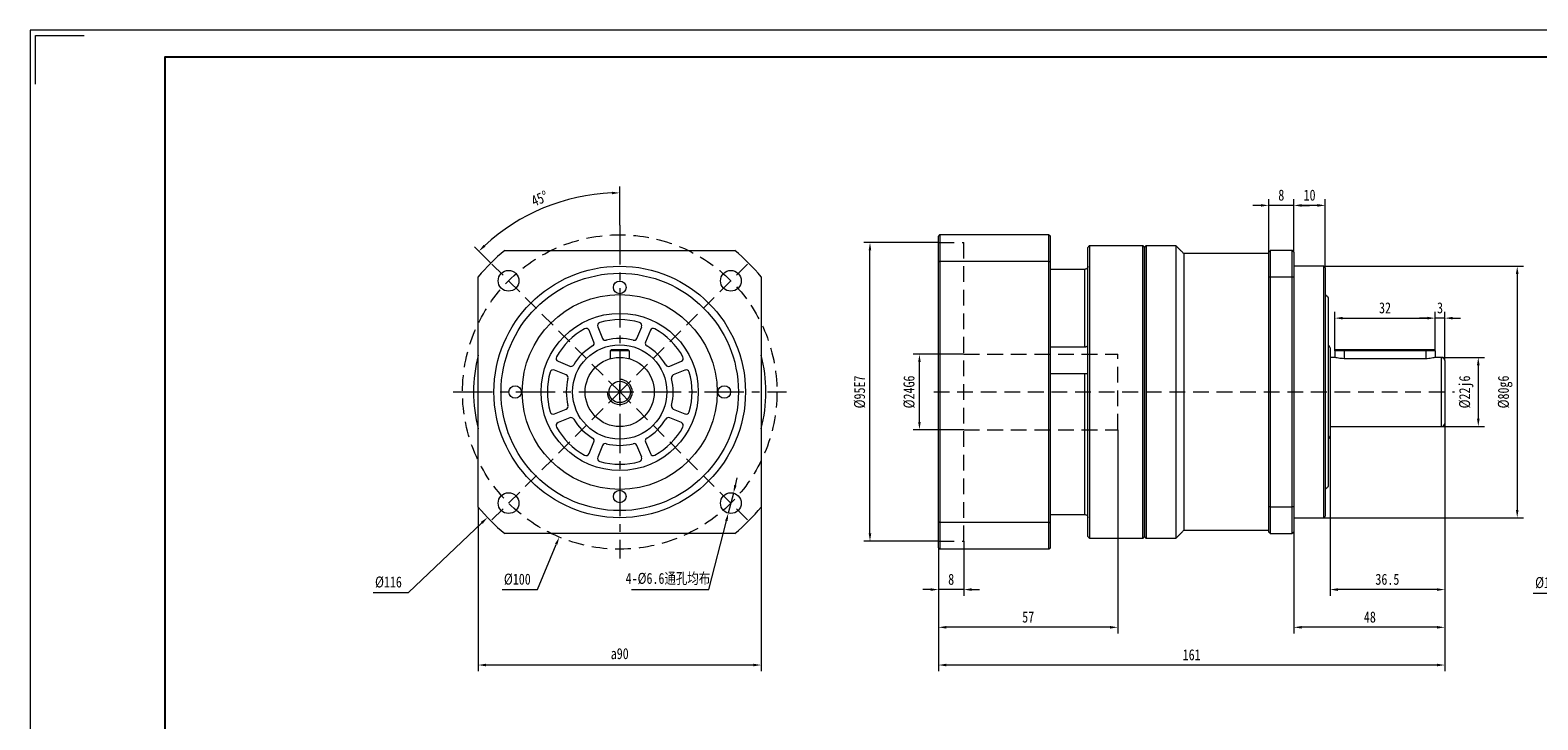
# Model space of a CAD drawing. Header units: millimetres. Extents: x -94 to 625, y -108 to 400.
# Tile 3 of 4: x -94 to 385, y 181 to 400. Entities that reach past the tile are written whole.
import ezdxf

# ---------------------------------------------------------------- set-up
doc = ezdxf.new("R2010")
doc.units = ezdxf.units.MM
doc.header["$LTSCALE"] = 10
doc.linetypes.add('CENTER', pattern=[2, 1.25, -0.25, 0.25, -0.25])
doc.linetypes.add('DASHED', pattern=[0.75, 0.5, -0.25])
doc.layers.get('0').update_dxf_attribs({"lineweight": 18})
doc.layers.add('3中心线层', color=1, linetype='CENTER', lineweight=18)
doc.layers.add('图框_外框线', color=7, linetype='Continuous', lineweight=18)
doc.styles.add('TH_GBDIM', font='txt', dxfattribs={"width": 0.8})
doc.dimstyles.new('TH_GBDIM', dxfattribs={"dimtxt": 3.5, "dimasz": 2.5, "dimexe": 2, "dimexo": 0, "dimgap": 1.5, "dimtad": 1, "dimdec": 1, "dimdsep": 46, "dimtxsty": 'TH_GBDIM', "dimcen": 2.5, "dimdle": 5, "dimclrd": 4, "dimclre": 4, "dimclrt": 3, "dimadec": 0, "dimazin": 0, "dimtfac": 0.714286, "dimtdec": 1, "dimtmove": 0, "dimatfit": 3, "dimfxl": 0, "dimtolj": 1, "dimarcsym": 0})

# ---------------------------------------------------------------- blocks, each defined once
blk = doc.blocks.new('*X7')
for points in [[(50.93, 198.96), (50.93, 198.12), (48.43, 198.54)], [(135.93, 198.96), (135.93, 198.12), (138.43, 198.54)]]:
    blk.add_hatch(color=4).paths.add_polyline_path(points, flags=0)
at = {"color": 4}
for p, q in [((48.43, 248.79), (48.43, 196.54)), ((138.43, 248.79), (138.43, 196.54)), ((135.93, 198.54), (50.93, 198.54))]:
    blk.add_line(p, q, dxfattribs=at)
at = {"color": 3, "insert": (93.43, 202.14), "char_height": 3.5, "width": 11.2, "attachment_point": 5, "style": 'TH_GBDIM'}
blk.add_mtext('a90', dxfattribs=at)
blk = doc.blocks.new('*X8')
for points in [[(129.81, 255.76), (130.61, 255.55), (129.59, 253.23)], [(126.95, 244.51), (127.76, 244.31), (127.97, 246.83)]]:
    blk.add_hatch(color=4).paths.add_polyline_path(points, flags=0)
at = {"color": 4}
for p, q in [((130.21, 255.65), (130.83, 258.08)), ((129.59, 253.23), (127.97, 246.83)), ((121.8, 222.54), (127.36, 244.41)), ((97.22, 222.54), (121.8, 222.54))]:
    blk.add_line(p, q, dxfattribs=at)
at = {"color": 3, "insert": (108.76, 225.91), "char_height": 3.5, "width": 55.0667, "attachment_point": 5, "style": 'TH_GBDIM'}
blk.add_mtext('4-%%C6.6通孔均布', dxfattribs=at)
blk = doc.blocks.new('*X9')
blk.add_hatch(color=4).paths.add_polyline_path([(72.84, 237.09), (73.61, 236.77), (74.19, 239.24)], flags=0)
at = {"color": 4}
for p, q in [((93.43, 282.89), (93.43, 287.89)), ((90.93, 285.39), (95.93, 285.39)), ((67.23, 222.54), (73.23, 236.93)), ((56, 222.54), (67.23, 222.54))]:
    blk.add_line(p, q, dxfattribs=at)
at = {"color": 3, "insert": (60.86, 225.79), "char_height": 3.5, "width": 15.3689, "attachment_point": 5, "style": 'TH_GBDIM'}
blk.add_mtext('%%C100', dxfattribs=at)
blk = doc.blocks.new('*X10')
for points in [[(366.1, 293.89), (366.93, 293.89), (366.52, 296.39)], [(366.1, 276.89), (366.93, 276.89), (366.52, 274.39)]]:
    blk.add_hatch(color=4).paths.add_polyline_path(points, flags=0)
at = {"color": 4}
for p, q in [((354.85, 296.39), (368.52, 296.39)), ((366.52, 293.89), (366.52, 276.89)), ((354.85, 274.39), (368.52, 274.39))]:
    blk.add_line(p, q, dxfattribs=at)
at = {"color": 3, "insert": (362.68, 285.39), "char_height": 3.5, "width": 19.32, "attachment_point": 5, "rotation": 90, "style": 'TH_GBDIM'}
blk.add_mtext('%%C22j6', dxfattribs=at)
blk = doc.blocks.new('*X11')
for points in [[(378.48, 322.89), (379.32, 322.89), (378.9, 325.39)], [(378.48, 247.89), (379.32, 247.89), (378.9, 245.39)]]:
    blk.add_hatch(color=4).paths.add_polyline_path(points, flags=0)
at = {"color": 4}
for p, q in [((317.35, 325.39), (380.9, 325.39)), ((378.9, 322.89), (378.9, 247.89)), ((317.35, 245.39), (380.9, 245.39))]:
    blk.add_line(p, q, dxfattribs=at)
at = {"color": 3, "insert": (375.07, 285.39), "char_height": 3.5, "width": 19.32, "attachment_point": 5, "rotation": 90, "style": 'TH_GBDIM'}
blk.add_mtext('%%C80g6', dxfattribs=at)
blk = doc.blocks.new('*X12')
for points in [[(321.85, 222.96), (321.85, 222.12), (319.35, 222.54)], [(353.35, 222.96), (353.35, 222.12), (355.85, 222.54)]]:
    blk.add_hatch(color=4).paths.add_polyline_path(points, flags=0)
at = {"color": 4}
for p, q in [((355.85, 275.39), (355.85, 220.54)), ((319.35, 271.39), (319.35, 220.54)), ((353.35, 222.54), (321.85, 222.54))]:
    blk.add_line(p, q, dxfattribs=at)
at = {"color": 3, "insert": (337.6, 225.79), "char_height": 3.5, "width": 14.9644, "attachment_point": 5, "style": 'TH_GBDIM'}
blk.add_mtext('36.5', dxfattribs=at)
blk = doc.blocks.new('*X13')
for points in [[(310.35, 210.96), (310.35, 210.12), (307.85, 210.54)], [(353.35, 210.96), (353.35, 210.12), (355.85, 210.54)]]:
    blk.add_hatch(color=4).paths.add_polyline_path(points, flags=0)
at = {"color": 4}
for p, q in [((355.85, 275.39), (355.85, 208.54)), ((307.85, 240.89), (307.85, 208.54)), ((353.35, 210.54), (310.35, 210.54))]:
    blk.add_line(p, q, dxfattribs=at)
at = {"color": 3, "insert": (332.03, 213.79), "char_height": 3.5, "width": 7.2178, "attachment_point": 5, "style": 'TH_GBDIM'}
blk.add_mtext('48', dxfattribs=at)
blk = doc.blocks.new('*X14')
for points in [[(350.35, 309.29), (350.35, 308.46), (352.85, 308.87)], [(358.35, 309.29), (358.35, 308.46), (355.85, 308.87)]]:
    blk.add_hatch(color=4).paths.add_polyline_path(points, flags=0)
at = {"color": 4}
for p, q in [((350.35, 308.87), (347.85, 308.87)), ((352.85, 298.49), (352.85, 310.87)), ((355.85, 308.87), (352.85, 308.87)), ((355.85, 295.39), (355.85, 310.87)), ((358.35, 308.87), (360.85, 308.87))]:
    blk.add_line(p, q, dxfattribs=at)
at = {"color": 3, "insert": (354.35, 312.12), "char_height": 3.5, "width": 3.0178, "attachment_point": 5, "style": 'TH_GBDIM'}
blk.add_mtext('3', dxfattribs=at)
blk = doc.blocks.new('*X15')
for points in [[(323.35, 309.29), (323.35, 308.46), (320.85, 308.87)], [(350.35, 309.29), (350.35, 308.46), (352.85, 308.87)]]:
    blk.add_hatch(color=4).paths.add_polyline_path(points, flags=0)
at = {"color": 4}
for p, q in [((320.85, 298.49), (320.85, 310.87)), ((323.35, 308.87), (350.35, 308.87)), ((352.85, 298.49), (352.85, 310.87))]:
    blk.add_line(p, q, dxfattribs=at)
at = {"color": 3, "insert": (336.85, 312.12), "char_height": 3.5, "width": 7, "attachment_point": 5, "style": 'TH_GBDIM'}
blk.add_mtext('32', dxfattribs=at)
blk = doc.blocks.new('*X16')
for points in [[(310.35, 345.15), (310.35, 344.31), (307.85, 344.73)], [(315.35, 345.15), (315.35, 344.31), (317.85, 344.73)]]:
    blk.add_hatch(color=4).paths.add_polyline_path(points, flags=0)
at = {"color": 4}
for p, q in [((307.85, 329.89), (307.85, 346.73)), ((317.85, 324.89), (317.85, 346.73)), ((315.35, 344.73), (310.35, 344.73))]:
    blk.add_line(p, q, dxfattribs=at)
at = {"color": 3, "insert": (312.85, 347.98), "char_height": 3.5, "width": 6.6578, "attachment_point": 5, "style": 'TH_GBDIM'}
blk.add_mtext('10', dxfattribs=at)
blk = doc.blocks.new('*X17')
for points in [[(297.35, 345.15), (297.35, 344.31), (299.85, 344.73)], [(310.35, 345.15), (310.35, 344.31), (307.85, 344.73)]]:
    blk.add_hatch(color=4).paths.add_polyline_path(points, flags=0)
at = {"color": 4}
for p, q in [((299.85, 329.89), (299.85, 346.73)), ((307.85, 329.89), (307.85, 346.73)), ((297.35, 344.73), (294.85, 344.73)), ((307.85, 344.73), (299.85, 344.73)), ((310.35, 344.73), (312.85, 344.73))]:
    blk.add_line(p, q, dxfattribs=at)
at = {"color": 3, "insert": (303.85, 347.98), "char_height": 3.5, "width": 3.1733, "attachment_point": 5, "style": 'TH_GBDIM'}
blk.add_mtext('8', dxfattribs=at)
blk = doc.blocks.new('*X18')
for points in [[(197.35, 198.96), (197.35, 198.12), (194.85, 198.54)], [(353.35, 198.96), (353.35, 198.12), (355.85, 198.54)]]:
    blk.add_hatch(color=4).paths.add_polyline_path(points, flags=0)
at = {"color": 4}
for p, q in [((355.85, 275.39), (355.85, 196.54)), ((194.85, 235.79), (194.85, 196.54)), ((353.35, 198.54), (197.35, 198.54))]:
    blk.add_line(p, q, dxfattribs=at)
at = {"color": 3, "insert": (275.35, 201.79), "char_height": 3.5, "width": 10.2356, "attachment_point": 5, "style": 'TH_GBDIM'}
blk.add_mtext('161', dxfattribs=at)
blk = doc.blocks.new('*X19')
for points in [[(172.61, 330.39), (173.44, 330.39), (173.03, 332.89)], [(172.61, 240.39), (173.44, 240.39), (173.03, 237.89)]]:
    blk.add_hatch(color=4).paths.add_polyline_path(points, flags=0)
at = {"color": 4}
for p, q in [((194.85, 332.89), (171.03, 332.89)), ((173.03, 240.39), (173.03, 330.39)), ((194.85, 237.89), (171.03, 237.89))]:
    blk.add_line(p, q, dxfattribs=at)
at = {"color": 3, "insert": (169.78, 285.39), "char_height": 3.5, "width": 19.2889, "attachment_point": 5, "rotation": 90, "style": 'TH_GBDIM'}
blk.add_mtext('%%C95E7', dxfattribs=at)
blk = doc.blocks.new('*X20')
for points in [[(188.35, 294.89), (189.18, 294.89), (188.76, 297.39)], [(188.35, 275.89), (189.18, 275.89), (188.76, 273.39)]]:
    blk.add_hatch(color=4).paths.add_polyline_path(points, flags=0)
at = {"color": 4}
for p, q in [((202.85, 297.39), (186.76, 297.39)), ((188.76, 275.89), (188.76, 294.89)), ((202.85, 273.39), (186.76, 273.39))]:
    blk.add_line(p, q, dxfattribs=at)
at = {"color": 3, "insert": (185.51, 285.39), "char_height": 3.5, "width": 19.32, "attachment_point": 5, "rotation": 90, "style": 'TH_GBDIM'}
blk.add_mtext('%%C24G6', dxfattribs=at)
blk = doc.blocks.new('*X21')
for points in [[(192.35, 222.96), (192.35, 222.12), (194.85, 222.54)], [(205.35, 222.96), (205.35, 222.12), (202.85, 222.54)]]:
    blk.add_hatch(color=4).paths.add_polyline_path(points, flags=0)
at = {"color": 4}
for p, q in [((194.85, 235.79), (194.85, 220.54)), ((202.85, 237.89), (202.85, 220.54)), ((192.35, 222.54), (189.85, 222.54)), ((202.85, 222.54), (194.85, 222.54)), ((205.35, 222.54), (207.85, 222.54))]:
    blk.add_line(p, q, dxfattribs=at)
at = {"color": 3, "insert": (198.85, 225.79), "char_height": 3.5, "width": 3.1733, "attachment_point": 5, "style": 'TH_GBDIM'}
blk.add_mtext('8', dxfattribs=at)
blk = doc.blocks.new('*X22')
for points in [[(197.35, 210.96), (197.35, 210.12), (194.85, 210.54)], [(249.35, 210.96), (249.35, 210.12), (251.85, 210.54)]]:
    blk.add_hatch(color=4).paths.add_polyline_path(points, flags=0)
at = {"color": 4}
for p, q in [((251.85, 273.39), (251.85, 208.54)), ((194.85, 235.79), (194.85, 208.54)), ((249.35, 210.54), (197.35, 210.54))]:
    blk.add_line(p, q, dxfattribs=at)
at = {"color": 3, "insert": (223.35, 213.79), "char_height": 3.5, "width": 7.0311, "attachment_point": 5, "style": 'TH_GBDIM'}
blk.add_mtext('57', dxfattribs=at)
blk = doc.blocks.new('*X29')
for points in [[(90.92, 349.09), (90.94, 348.26), (93.43, 348.72)], [(50.73, 331.6), (50.16, 332.2), (48.64, 330.17)]]:
    blk.add_hatch(color=4).paths.add_polyline_path(points, flags=0)
at = {"color": 4}
for p, q in [((93.43, 338.39), (93.43, 350.72)), ((52.42, 326.4), (47.23, 331.59))]:
    blk.add_line(p, q, dxfattribs=at)
blk.add_arc((93.43, 285.39), 63.34, 92.2617, 132.7383, dxfattribs=at)
at = {"color": 3, "insert": (67.95, 346.9), "char_height": 3.5, "width": 12.5704, "attachment_point": 5, "rotation": 22.5, "style": 'TH_GBDIM'}
blk.add_mtext('45%%D', dxfattribs=at)
blk = doc.blocks.new('*X33')
blk.add_hatch(color=4).paths.add_polyline_path([(49.25, 244.05), (49.83, 243.44), (51.35, 245.46)], flags=0)
at = {"color": 4}
for p, q in [((93.43, 282.89), (93.43, 287.89)), ((90.93, 285.39), (95.93, 285.39)), ((26.24, 221.63), (49.54, 243.74)), ((15.01, 221.63), (26.24, 221.63))]:
    blk.add_line(p, q, dxfattribs=at)
at = {"color": 3, "insert": (19.87, 224.88), "char_height": 3.5, "width": 15.3378, "attachment_point": 5, "style": 'TH_GBDIM'}
blk.add_mtext('%%C116', dxfattribs=at)
blk = doc.blocks.new('*X34')
blk.add_hatch(color=4).paths.add_polyline_path([(412.58, 238.79), (413.16, 238.19), (414.67, 240.23)], flags=0)
at = {"color": 4}
for p, q in [((461.42, 282.89), (461.42, 287.89)), ((458.92, 285.39), (463.92, 285.39)), ((395.23, 221.45), (412.87, 238.49)), ((384, 221.45), (395.23, 221.45))]:
    blk.add_line(p, q, dxfattribs=at)
at = {"color": 3, "insert": (388.87, 224.7), "char_height": 3.5, "width": 15.3689, "attachment_point": 5, "style": 'TH_GBDIM'}
blk.add_mtext('%%C130', dxfattribs=at)

msp = doc.modelspace()

# ---------------------------------------------------------------- linework, layer by layer
at = {"color": 7, "linetype": 'Continuous', "lineweight": 15}
for p, q in [((194.85, 326.77), (194.85, 334.99)), ((195.25, 335.39), (195.25, 326.92)), ((229.95, 335.39), (195.25, 335.39)), ((229.95, 326.92), (229.95, 335.39)), ((230.35, 334.99), (230.35, 326.77)), ((242.35, 239.39), (242.35, 331.39)), ((242.85, 331.89), (242.85, 238.89)), ((259.85, 285.39), (259.85, 331.89)), ((260.35, 331.39), (260.35, 285.39)), ((260.35, 239.39), (260.35, 331.39)), ((260.85, 331.89), (260.85, 238.89)), ((270.35, 331.89), (270.35, 238.89)), ((56.83, 330.39), (130.02, 330.39)), ((194.85, 244), (194.85, 326.77)), ((195.25, 326.92), (195.25, 243.85)), ((229.95, 326.92), (195.25, 326.92)), ((229.95, 243.85), (229.95, 326.92)), ((230.35, 326.77), (230.35, 244)), ((272.85, 329.39), (272.85, 241.39)), ((299.85, 321.8), (299.85, 329.89)), ((300.35, 330.39), (300.35, 321.98)), ((307.35, 330.39), (300.35, 330.39)), ((307.35, 321.98), (307.35, 330.39)), ((307.85, 329.89), (307.85, 321.8)), ((48.43, 248.79), (48.43, 321.98)), ((138.43, 321.98), (138.43, 248.79)), ((241.35, 324.39), (230.35, 324.39)), ((241.35, 299.75), (241.35, 324.39)), ((299.85, 248.97), (299.85, 321.8)), ((300.35, 321.98), (300.35, 248.79)), ((300.35, 321.98), (307.35, 321.98)), ((307.35, 248.79), (307.35, 321.98)), ((307.85, 321.8), (307.85, 248.97)), ((317.35, 285.39), (317.35, 325.39)), ((317.85, 324.89), (317.85, 285.39)), ((318.85, 285.39), (318.85, 315.39)), ((85.22, 301.28), (83.68, 305.01)), ((86.45, 306.15), (87.99, 302.43)), ((98.86, 302.43), (100.41, 306.15)), ((103.18, 305.01), (101.63, 301.28)), ((90.83, 298.89), (90.43, 298.49)), ((90.43, 298.49), (90.43, 295.97)), ((96.43, 298.49), (90.43, 298.49)), ((90.83, 298.89), (96.03, 298.89)), ((96.03, 298.89), (96.43, 298.49)), ((96.43, 298.49), (96.43, 295.97)), ((230.35, 299.75), (241.35, 299.75)), ((319.35, 299.39), (319.35, 285.39)), ((320.85, 298.49), (320.85, 296.39)), ((323.85, 298.49), (320.85, 298.49)), ((321.25, 298.89), (323.85, 298.89)), ((323.85, 298.89), (349.85, 298.89)), ((323.85, 298.49), (323.85, 298.89)), ((349.85, 298.49), (323.85, 298.49)), ((323.85, 298.49), (323.85, 295.97)), ((349.85, 298.89), (352.45, 298.89)), ((349.85, 298.89), (349.85, 298.49)), ((352.85, 298.49), (349.85, 298.49)), ((349.85, 298.49), (349.85, 295.97)), ((352.85, 298.49), (352.85, 296.39)), ((73.81, 295.14), (77.53, 293.59)), ((109.32, 293.59), (113.05, 295.14)), ((349.85, 295.97), (323.85, 295.97)), ((354.85, 285.39), (354.85, 296.39)), ((355.85, 295.39), (355.85, 285.39)), ((76.38, 290.82), (72.66, 292.37)), ((114.19, 292.37), (110.47, 290.82)), ((241.35, 291.21), (230.35, 291.21)), ((241.35, 246.39), (241.35, 291.21)), ((259.85, 238.89), (259.85, 285.39)), ((260.35, 285.39), (260.35, 239.39)), ((317.35, 245.39), (317.35, 285.39)), ((317.85, 285.39), (317.85, 245.89)), ((318.85, 255.39), (318.85, 285.39)), ((319.35, 285.39), (319.35, 271.39)), ((354.85, 274.39), (354.85, 285.39)), ((355.85, 285.39), (355.85, 275.39)), ((72.66, 278.41), (76.38, 279.95)), ((110.47, 279.95), (114.19, 278.41)), ((77.53, 277.18), (73.81, 275.64)), ((113.05, 275.64), (109.32, 277.18)), ((83.68, 265.77), (85.22, 269.49)), ((101.63, 269.49), (103.18, 265.77)), ((87.99, 268.34), (86.45, 264.62)), ((100.41, 264.62), (98.86, 268.34)), ((230.35, 246.39), (241.35, 246.39)), ((299.85, 240.89), (299.85, 248.97)), ((300.35, 248.79), (300.35, 240.39)), ((307.35, 248.79), (300.35, 248.79)), ((307.35, 240.39), (307.35, 248.79)), ((307.85, 248.97), (307.85, 240.89)), ((130.02, 240.39), (56.83, 240.39)), ((194.85, 235.79), (194.85, 244)), ((229.95, 243.85), (195.25, 243.85)), ((195.25, 243.85), (195.25, 235.39)), ((229.95, 235.39), (229.95, 243.85)), ((230.35, 244), (230.35, 235.79)), ((300.35, 240.39), (307.35, 240.39)), ((229.95, 235.39), (195.25, 235.39))]:
    msp.add_line(p, q, dxfattribs=at)
at = {"color": 6, "linetype": 'DASHED'}
for p, q in [((194.85, 332.89), (202.85, 332.89)), ((202.85, 297.39), (251.85, 297.39)), ((202.85, 273.39), (251.85, 273.39)), ((194.85, 237.89), (202.85, 237.89))]:
    msp.add_line(p, q, dxfattribs=at)
at = {"color": 6, "linetype": 'DASHED', "lineweight": 15}
for p, q in [((202.85, 237.89), (202.85, 332.89)), ((251.85, 273.39), (251.85, 297.39))]:
    msp.add_line(p, q, dxfattribs=at)
at = {"color": 1, "linetype": 'DASHED'}
for p, q in [((93.43, 285.39), (52.42, 326.4)), ((93.43, 285.39), (134.44, 326.4)), ((93.43, 285.39), (52.42, 244.37)), ((93.43, 285.39), (134.44, 244.37)), ((193.29, 285.39), (358.92, 285.39))]:
    msp.add_line(p, q, dxfattribs=at)
msp.add_circle((93.43, 285.39), 50, dxfattribs=at)
at = {"color": 7, "linetype": 'Continuous', "lineweight": 15}
for centre, radius in [((93.43, 285.39), 40), ((58.07, 320.74), 3.3), ((93.43, 285.39), 37.75), ((128.78, 320.74), 3.3), ((93.43, 318.64), 2), ((93.43, 285.39), 31), ((93.43, 285.39), 25), ((93.43, 285.39), 15), ((60.18, 285.39), 2), ((126.68, 285.39), 2), ((58.07, 250.03), 3.3), ((93.43, 252.14), 2), ((128.78, 250.03), 3.3)]:
    msp.add_circle(centre, radius, dxfattribs=at)
for radius in [11, 3.4]:
    msp.add_circle((93.43, 285.39), radius)
for centre, radius, start, end in [((93.43, 285.39), 58, 129.1167, 140.8833), ((93.43, 285.39), 58, 39.1167, 50.8833), ((87.37, 306.54), 1, 105.975, 202.5), ((93.43, 285.39), 23, 74.025, 105.975), ((99.48, 306.54), 1, 337.5, 74.025), ((93.43, 285.39), 23, 119.025, 150.975), ((82.75, 304.62), 1, 22.5, 119.025), ((88.92, 302.81), 1, 202.5, 284.5164), ((93.43, 285.39), 17, 75.4836, 104.5164), ((97.94, 302.81), 1, 255.4836, 337.5), ((104.1, 304.62), 1, 60.975, 157.5), ((93.43, 285.39), 23, 29.025, 60.975), ((93.43, 285.39), 17, 120.4836, 149.5164), ((84.3, 300.9), 1, 300.4836, 22.5), ((102.56, 300.9), 1, 157.5, 239.5164), ((93.43, 285.39), 17, 30.4836, 59.5164), ((318.35, 299.39), 1, 0, 60), ((93.43, 285.39), 46.5, 165.4074, 194.5926), ((74.19, 296.06), 1, 150.975, 247.5), ((77.92, 294.52), 1, 247.5, 329.5164), ((108.94, 294.52), 1, 210.4836, 292.5), ((112.66, 296.06), 1, 292.5, 29.025), ((93.43, 285.39), 46.5, 0, 14.5926), ((354.85, 295.39), 1, 0, 90), ((93.43, 285.39), 23, 164.025, 195.975), ((72.28, 291.44), 1, 67.5, 164.025), ((76, 289.9), 1, 345.4836, 67.5), ((93.43, 285.39), 17, 165.4836, 194.5164), ((110.85, 289.9), 1, 112.5, 194.5164), ((93.43, 285.39), 17, 345.4836, 14.5164), ((114.58, 291.44), 1, 15.975, 112.5), ((93.43, 285.39), 23, 344.025, 15.975), ((93.43, 285.39), 46.5, 345.4074, 360), ((72.28, 279.33), 1, 195.975, 292.5), ((76, 280.87), 1, 292.5, 14.5164), ((110.85, 280.87), 1, 165.4836, 247.5), ((114.58, 279.33), 1, 247.5, 344.025), ((74.19, 274.71), 1, 112.5, 209.025), ((93.43, 285.39), 23, 209.025, 240.975), ((77.92, 276.26), 1, 30.4836, 112.5), ((93.43, 285.39), 17, 210.4836, 239.5164), ((93.43, 285.39), 17, 300.4836, 329.5164), ((93.43, 285.39), 23, 299.025, 330.975), ((108.94, 276.26), 1, 67.5, 149.5164), ((112.66, 274.71), 1, 330.975, 67.5), ((354.85, 275.39), 1, 270, 0), ((84.3, 269.87), 1, 337.5, 59.5164), ((88.92, 267.96), 1, 75.4836, 157.5), ((93.43, 285.39), 17, 255.4836, 284.5164), ((97.94, 267.96), 1, 22.5, 104.5164), ((102.56, 269.87), 1, 120.4836, 202.5), ((318.35, 271.39), 1, 300, 0), ((82.75, 266.15), 1, 240.975, 337.5), ((87.37, 264.24), 1, 157.5, 254.025), ((99.48, 264.24), 1, 285.975, 22.5), ((104.1, 266.15), 1, 202.5, 299.025), ((93.43, 285.39), 23, 254.025, 285.975), ((93.43, 285.39), 58, 219.1167, 230.8833), ((93.43, 285.39), 58, 309.1167, 320.8833)]:
    msp.add_arc(centre, radius, start, end, dxfattribs=at)
at = {"color": 4}
msp.add_arc((93.43, 285.39), 4, 180, 90, dxfattribs=at)
at = {"color": 7, "linetype": 'Continuous', "lineweight": 15}
for points in [[(195.25, 335.39), (194.85, 334.99)], [(229.95, 335.39), (230.35, 334.99)], [(242.85, 331.89), (242.35, 331.39)], [(259.85, 331.89), (242.85, 331.89)], [(260.35, 331.39), (259.85, 331.89)], [(260.85, 331.89), (260.35, 331.39)], [(270.35, 331.89), (260.85, 331.89)], [(272.85, 329.39), (270.35, 331.89)], [(195.25, 326.92), (194.85, 326.77)], [(229.95, 326.92), (230.35, 326.77)], [(299.85, 329.39), (272.85, 329.39)], [(299.85, 329.89), (300.35, 330.39)], [(307.85, 329.89), (307.35, 330.39)], [(300.35, 321.98), (299.85, 321.8)], [(307.85, 321.8), (307.35, 321.98)], [(317.35, 325.39), (307.85, 325.39)], [(317.85, 324.89), (317.35, 325.39)], [(318.85, 315.39), (317.85, 316.39)], [(321.25, 298.89), (320.85, 298.49)], [(352.85, 298.49), (352.45, 298.89)], [(320.85, 296.39), (319.35, 296.39)], [(354.85, 296.39), (352.85, 296.39)], [(319.35, 274.39), (354.85, 274.39)], [(317.85, 254.39), (318.85, 255.39)], [(300.35, 248.79), (299.85, 248.97)], [(307.85, 248.97), (307.35, 248.79)], [(307.85, 245.39), (317.35, 245.39)], [(317.35, 245.39), (317.85, 245.89)], [(195.25, 243.85), (194.85, 244)], [(229.95, 243.85), (230.35, 244)], [(270.35, 238.89), (272.85, 241.39)], [(272.85, 241.39), (299.85, 241.39)], [(300.35, 240.39), (299.85, 240.89)], [(307.85, 240.89), (307.35, 240.39)], [(194.85, 235.79), (195.25, 235.39)], [(230.35, 235.79), (229.95, 235.39)], [(242.35, 239.39), (242.85, 238.89)], [(242.85, 238.89), (259.85, 238.89)], [(259.85, 238.89), (260.35, 239.39)], [(260.35, 239.39), (260.85, 238.89)], [(260.85, 238.89), (270.35, 238.89)]]:
    msp.add_open_spline(points, degree=1, dxfattribs=at)
for points, knots in [([(242.35, 325.36), (242.35, 325.35), (242.35, 325.22), (242.29, 324.99), (242.12, 324.71), (241.86, 324.5), (241.58, 324.4), (241.41, 324.39), (241.35, 324.39)], [0, 0, 0, 0, 0.050706, 0.376082, 0.704499, 1.040599, 1.37708, 1.551484, 1.551484, 1.551484, 1.551484]), ([(241.35, 299.75), (241.46, 299.75), (241.68, 299.77), (241.97, 299.87), (242.2, 300), (242.33, 300.14), (242.34, 300.23), (242.35, 300.26)], [0, 0, 0, 0, 0.251379, 0.502708, 0.759337, 1.021151, 1.202573, 1.202573, 1.202573, 1.202573]), ([(323.85, 295.97), (323.52, 295.98), (322.86, 296), (321.97, 296.13), (321.29, 296.27), (320.89, 296.37), (320.89, 296.38), (320.88, 296.38)], [0, 0, 0, 0, 0.628369, 1.256161, 1.898826, 2.552075, 3.001479, 3.001479, 3.001479, 3.001479]), ([(352.81, 296.38), (352.82, 296.38), (352.87, 296.39), (352.62, 296.32), (352.08, 296.2), (351.27, 296.05), (350.47, 295.98), (349.99, 295.97), (349.85, 295.97)], [0, 0, 0, 0, 0.190566, 0.819515, 1.455094, 2.111026, 2.771102, 3.043869, 3.043869, 3.043869, 3.043869]), ([(242.23, 291.18), (242.22, 291.18), (242.17, 291.18), (241.99, 291.19), (241.7, 291.21), (241.46, 291.21), (241.35, 291.21)], [0, 0, 0, 0, 0.0513916, 0.3237472, 0.6004135, 0.8771996, 0.8771996, 0.8771996, 0.8771996]), ([(241.35, 246.39), (241.46, 246.38), (241.68, 246.35), (241.97, 246.2), (242.2, 245.96), (242.33, 245.68), (242.34, 245.49), (242.35, 245.41)], [0, 0, 0, 0, 0.324175, 0.648284, 0.979229, 1.31686, 1.550819, 1.550819, 1.550819, 1.550819])]:
    msp.add_open_spline(points, degree=3, knots=knots, dxfattribs=at)
at = {"layer": '3中心线层'}
for p, q in [((93.43, 338.39), (93.43, 232.39)), ((40.43, 285.39), (146.43, 285.39))]:
    msp.add_line(p, q, dxfattribs=at)
at = {"layer": '图框_外框线', "color": 3}
msp.add_lwpolyline([(-94.1, -108.3), (625.37, -108.3), (625.37, 400.47), (-94.1, 400.47)], close=True, dxfattribs=at)
msp.add_lwpolyline([(-92.38, 383.34), (-92.38, 398.75), (-76.97, 398.75)], dxfattribs=at)
at = {"layer": '图框_外框线', "color": 3, "lineweight": 25}
msp.add_lwpolyline([(-51.27, -99.74), (616.81, -99.74), (616.81, 391.9), (-51.27, 391.9)], close=True, dxfattribs=at)

# ---------------------------------------------------------------- dimensions: what is measured, and where the dimension line sits
dim = msp.add_angular_dim_2l(base=(69.19, 343.9), line1=((93.43, 338.39), (93.43, 232.39)), line2=((93.43, 285.39), (52.42, 326.4)), dimstyle='TH_GBDIM', override={"dimtad": 1, "dimtih": 0, "dimtoh": 0, "dimsah": 1, "dimtdec": 0, "dimtzin": 0})
dim.commit()
dim.dimension.update_dxf_attribs({"geometry": '*X29', "text_midpoint": (67.95, 346.9)})
for base, p1, p2, picture, middle in [((299.85, 344.73), (307.85, 329.89), (299.85, 329.89), '*X17', (303.85, 347.98)), ((307.85, 344.73), (317.85, 324.89), (307.85, 329.89), '*X16', (312.85, 347.98)), ((352.85, 308.87), (320.85, 298.49), (352.85, 298.49), '*X15', (336.85, 312.12)), ((194.85, 222.54), (202.85, 237.89), (194.85, 235.79), '*X21', (198.85, 225.79))]:
    dim = msp.add_linear_dim(base=base, p1=p1, p2=p2, dimstyle='TH_GBDIM', override={"dimsah": 1, "dimtzin": 0})
    dim.commit()
    dim.dimension.update_dxf_attribs({"geometry": picture, "text_midpoint": middle})
for p1, p2, picture, middle in [((112.66, 331.54), (74.19, 239.24), '*X9', (67.23, 222.54)), ((508.17, 330.54), (414.67, 240.23), '*X34', (395.23, 221.45)), ((135.5, 325.31), (51.35, 245.46), '*X33', (26.24, 221.63))]:
    dim = msp.add_diameter_dim_2p(p1=p1, p2=p2, dimstyle='TH_GBDIM', override={"dimtih": 1, "dimtoh": 1, "dimpost": '%%C<>', "dimsah": 1, "dimtofl": 0, "dimtzin": 0})
    dim.commit()
    dim.dimension.update_dxf_attribs({"geometry": picture, "text_midpoint": middle, "dimtype": 163})
dim = msp.add_linear_dim(base=(173.03, 332.89), p1=(194.85, 237.89), p2=(194.85, 332.89), angle=90, text='%%C<>E7', dimstyle='TH_GBDIM', override={"dimsah": 1, "dimtzin": 0})
dim.commit()
dim.dimension.update_dxf_attribs({"geometry": '*X19', "text_midpoint": (173.03, 285.39), "dimtype": 160})
for base, p1, p2, text, picture, middle in [((378.9, 245.39), (317.35, 325.39), (317.35, 245.39), '%%C<>g6', '*X11', (375.07, 285.39)), ((188.76, 297.39), (202.85, 273.39), (202.85, 297.39), '%%C<>G6', '*X20', (185.51, 285.39)), ((366.52, 274.39), (354.85, 296.39), (354.85, 274.39), '%%C<>j6', '*X10', (362.68, 285.39))]:
    dim = msp.add_linear_dim(base=base, p1=p1, p2=p2, angle=90, text=text, dimstyle='TH_GBDIM', override={"dimsah": 1, "dimtzin": 0})
    dim.commit()
    dim.dimension.update_dxf_attribs({"geometry": picture, "text_midpoint": middle})
for base, p1, p2, picture, middle in [((352.85, 308.87), (355.85, 295.39), (352.85, 298.49), '*X14', (354.35, 308.87)), ((194.85, 198.54), (355.85, 275.39), (194.85, 235.79), '*X18', (275.35, 198.54)), ((194.85, 210.54), (251.85, 273.39), (194.85, 235.79), '*X22', (223.35, 210.54)), ((307.85, 210.54), (355.85, 275.39), (307.85, 240.89), '*X13', (332.03, 210.54)), ((319.35, 222.54), (355.85, 275.39), (319.35, 271.39), '*X12', (337.6, 222.54))]:
    dim = msp.add_linear_dim(base=base, p1=p1, p2=p2, dimstyle='TH_GBDIM', override={"dimsah": 1, "dimtzin": 0})
    dim.commit()
    dim.dimension.update_dxf_attribs({"geometry": picture, "text_midpoint": middle, "dimtype": 160})
dim = msp.add_diameter_dim_2p(p1=(129.59, 253.23), p2=(127.97, 246.83), text='4-<>通孔均布', dimstyle='TH_GBDIM', override={"dimtoh": 1, "dimpost": '%%C<>', "dimsah": 1, "dimtzin": 0})
dim.commit()
dim.dimension.update_dxf_attribs({"geometry": '*X8', "text_midpoint": (121.8, 222.54), "dimtype": 163})
dim = msp.add_linear_dim(base=(48.43, 198.54), p1=(138.43, 248.79), p2=(48.43, 248.79), text='a<>', dimstyle='TH_GBDIM', override={"dimsah": 1, "dimtzin": 0})
dim.commit()
dim.dimension.update_dxf_attribs({"geometry": '*X7', "text_midpoint": (93.43, 202.14)})

doc.saveas('drawing.dxf')
